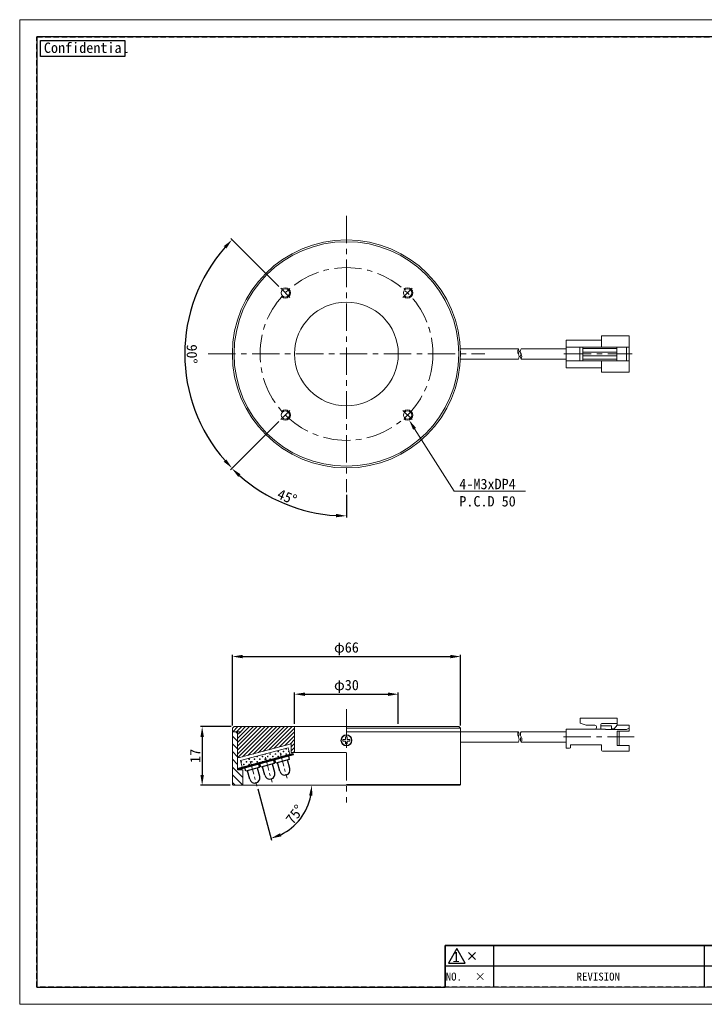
# Model space of a CAD drawing. Header units: millimetres. Extents: x -201 to 202, y 143 to 428.
# Tile 1 of 11: x -201 to -4, y 143 to 428. Entities that reach past the tile are written whole.
import ezdxf
from ezdxf import colors
from ezdxf.entities.mleader import LeaderData, LeaderLine
from ezdxf.enums import TextEntityAlignment as Align
from ezdxf.math import Vec2, Vec3

# ---------------------------------------------------------------- set-up
doc = ezdxf.new("R2010")
doc.units = ezdxf.units.MM
doc.header["$LTSCALE"] = 0.25
doc.linetypes.add('CENTER', pattern=[50.8, 31.75, -6.35, 6.35, -6.35])
doc.linetypes.add('HIDDEN', pattern=[9.525, 6.35, -3.175])
for name, color, linetype, lineweight in [('BASE', 7, 'Continuous', 20), ('CABLE', 7, 'Continuous', 20), ('CENTER', 1, 'CENTER', 9), ('COVER', 7, 'Continuous', 20), ('DIMENSION', 6, 'Continuous', 9), ('MAB4508', 7, 'Continuous', 20), ('R7M-2', 7, 'Continuous', 20)]:
    doc.layers.add(name, color=color, linetype=linetype, lineweight=lineweight)
doc.layers.add('EMPTY LINE', color=252, linetype='Continuous', lineweight=0, plot=False)
doc.layers.add('FORM', color=7, linetype='Continuous')
doc.layers.add('PCB ASSY', color=7, linetype='Continuous')
doc.styles.add('VS Standard', font='msgothic.ttc', dxfattribs={"height": 3})
doc.styles.add('VS Standard(小)', font='txt', dxfattribs={"height": 2.4})
doc.dimstyles.new('VS Standard x1', dxfattribs={"dimtxt": 3, "dimasz": 3, "dimexe": 0.5, "dimexo": 0.8, "dimgap": 0.5, "dimtad": 3, "dimrnd": 0.0001, "dimzin": 9, "dimdsep": 46, "dimtxsty": 'VS Standard', "dimcen": 0, "dimaunit": 1, "dimadec": 0, "dimazin": 2, "dimtfac": 1, "dimtmove": 0, "dimatfit": 2, "dimfxl": 1, "dimtolj": 1, "dimtzin": 0, "dimarcsym": 0})

# ---------------------------------------------------------------- blocks, each defined once
blk = doc.blocks.new('表題欄金物用_ver2.0.0')
at = {"layer": 'FORM', "color": 0}
for p, q in [((-11, 40.5), (-191, 40.5)), ((-191, 40.5), (-191, 28.5)), ((-110, 28.49), (-110, 40.5)), ((-39, 28.49), (-39, 40.49)), ((-29, 28.49), (-29, 40.49)), ((-11, 28.5), (-11, 40.5)), ((-39, 36.5), (-191, 36.5)), ((-24.54, 35.38), (-24.54, 29.78)), ((-13.42, 34.8), (-20.21, 33.59)), ((-13.42, 32.58), (-13.42, 34.8)), ((-39, 32.5), (-191, 32.5)), ((-27.34, 32.58), (-12.62, 32.58)), ((-20.21, 32.58), (-20.21, 33.59)), ((-20.21, 32.58), (-20.21, 31.57)), ((-13.42, 30.35), (-20.21, 31.57)), ((-13.42, 32.58), (-13.42, 30.35)), ((-11, 28.5), (-191, 28.5)), ((-191, 28.5), (-191, 11)), ((-176, 28.5), (-176, 11)), ((-161, 28.5), (-161, 11)), ((-146, 28.5), (-146, 11)), ((-131, 28.5), (-131, 11)), ((-96, 11), (-96, 28.5)), ((-11, 11), (-11, 28.5)), ((-272, 23), (-286, 23)), ((-286, 23), (-286, 17)), ((-211, 23), (-272, 23)), ((-272, 23), (-272, 17)), ((-211, 23), (-211, 17)), ((-199, 23), (-211, 23)), ((-199, 23), (-199, 17)), ((-191, 23), (-199, 23)), ((-131, 24.12), (-96, 24.12)), ((-279.19, 21), (-277.19, 19)), ((-279.19, 19), (-277.19, 21)), ((-96, 21), (-11, 21)), ((-131, 19.75), (-96, 19.75)), ((-286, 17), (-286, 11)), ((-272, 17), (-286, 17)), ((-272, 17), (-272, 11)), ((-211, 17), (-272, 17)), ((-211, 17), (-211, 11)), ((-199, 17), (-211, 17)), ((-199, 17), (-199, 11)), ((-191, 17), (-199, 17)), ((-96, 15.38), (-131, 15.38)), ((-11, 16), (-96, 16)), ((-191, 11), (-11, 11))]:
    blk.add_line(p, q, dxfattribs=at)
at = {"layer": 'FORM', "color": 0, "linetype": 'HIDDEN', "lineweight": 9}
for p, q in [((-156, 28.49), (-156, 40.49)), ((-75, 28.49), (-75, 40.49)), ((-11, 36.5), (-39, 36.5)), ((-116, 11), (-116, 28.5)), ((-78.5, 11), (-78.5, 28.5)), ((-131, 24.5), (-191, 24.5))]:
    blk.add_line(p, q, dxfattribs=at)
at = {"layer": 'FORM', "color": 0, "lineweight": 15}
blk.add_line((-191, 11), (-286, 11), dxfattribs=at)
at = {"layer": 'FORM', "color": 0}
blk.add_lwpolyline([(-282.58, 22.13), (-285.01, 17.93), (-280.16, 17.93)], close=True, dxfattribs=at)
for radius in [2, 1]:
    blk.add_circle((-24.54, 32.58), radius, dxfattribs=at)
at = {"layer": 'FORM', "color": 0, "attachment_point": 5}
for s, insert, char_height, width, style in [('{\\LMATERIAL}', (-173.5, 38.5), 2.4, 36.5, 'VS Standard(小)'), ('{\\LCHAMFER}   ', (-92.5, 38.5), 2.4, 35, 'VS Standard(小)'), ('{\\LUNIT}', (-34, 38.35), 2, 20, 'VS Standard'), ('{\\LMETHOD} 図法', (-20, 38.35), 2, 20, 'VS Standard'), ('{\\LTREATMENT}', (-173.5, 34.5), 2.4, 36.5, 'VS Standard(小)'), ('{\\LFINISHING}', (-92.5, 34.5), 2.4, 35, 'VS Standard(小)'), ('{\\T0.9;\\LTREATMENT CONTACT}', (-173.5, 30.5), 2, 36.5, 'VS Standard(小)'), ('{\\LDECENTRATION} ', (-92.5, 30.5), 2.4, 35, 'VS Standard(小)'), ('mm', (-34, 32.35), 2.8, 20, 'VS Standard'), ('{\\fＭＳ ゴシック|b0|i0|c128|p49;APPROVED}', (-183.5, 26.5), 2.3, 15, 'VS Standard'), ('{\\fＭＳ ゴシック|b0|i0|c128|p49;CHECKED}', (-168.5, 26.5), 2.3, 15, 'VS Standard'), ('{\\fＭＳ ゴシック|b0|i0|c128|p49;DESIGNED}', (-153.5, 26.5), 2.3, 15, 'VS Standard'), ('{\\fＭＳ ゴシック|b0|i0|c128|p49;DRAWN}', (-138.5, 26.5), 2.3, 15, 'VS Standard'), ('{\\W0.7;\\LTOLERANCE\\l }', (-123.5, 26.31), 1.7, 20, 'VS Standard(小)'), ('{\\LANGLE}', (-123.5, 21.94), 2, 14.9784, 'VS Standard(小)'), ('SCALE', (-123.5, 17.56), 2, 15, 'VS Standard(小)'), ('{\\fＭＳ ゴシック|b0|i0|c128|p49;NAME}', (-87.25, 18.5), 2.4, 15, 'VS Standard(小)'), ('NO.', (-283.44, 14), 2.3, 14, 'VS Standard'), ('\\pxi-3,l4,t4;×^I', (-276.99, 14), 2.3, 14, 'VS Standard'), ('REVISION', (-241.67, 14), 2.3, 46, 'VS Standard'), ('{\\fMS Gothic|b0|i0|c128|p49;DATE}', (-204.99, 14), 2.3, 12, 'VS Standard'), ('NAME', (-195, 14), 2.3, 8, 'VS Standard'), ('{\\fＭＳ ゴシック|b0|i0|c128|p49;DRAW NO.}', (-87.25, 13.5), 2.4, 15, 'VS Standard(小)'), ('{\\fＭＳ ゴシック|b0|i0|c128|p49;DATE}', (-123.5, 13.19), 2, 15, 'VS Standard(小)')]:
    blk.add_mtext(s, dxfattribs=dict(at, insert=insert, char_height=char_height, width=width, style=style))
at = {"layer": 'FORM', "color": 0, "insert": (-87.25, 24.75), "char_height": 2, "width": 16, "attachment_point": 5, "line_spacing_factor": 0.8, "style": 'VS Standard'}
blk.add_mtext('\\pxsm0.9;{\\LREMARK}   ', dxfattribs=at)
at = {"layer": 'FORM', "color": 0, "insert": (-282.79, 19.73), "char_height": 3, "attachment_point": 5, "style": 'VS Standard'}
blk.add_mtext('1', dxfattribs=at)
at = {"layer": 'FORM', "color": 0}
for tag, height, style, p in [('材料', 2.8, 'VS Standard', (-133, 38.5)), ('一般面取', 2.8, 'VS Standard', (-57, 38.5)), ('処理', 2.8, 'VS Standard', (-133, 34.5)), ('仕上', 2.8, 'VS Standard', (-57, 34.5)), ('処理接点', 2.8, 'VS Standard', (-133, 30.5)), ('偏芯', 2.8, 'VS Standard', (-57, 30.5)), ('一般公差', 2.4, 'VS Standard(小)', (-106, 26.31)), ('適用（機種名）', 3.6, 'VS Standard', (-44.75, 24.75)), ('角度', 2.4, 'VS Standard(小)', (-106, 21.94)), ('NAME', 3.5, 'VS Standard', (-44.75, 18.5)), ('SCALE', 2.4, 'VS Standard(小)', (-106, 17.56)), ('DATE', 2.4, 'VS Standard(小)', (-106, 13.19)), ('DRAW_NO.', 3.5, 'VS Standard', (-44.75, 13.5))]:
    blk.add_attdef(tag, text='', height=height, dxfattribs=dict(at, style=style)).set_placement(p, align=Align.MIDDLE_CENTER)
at = {"layer": 'FORM', "color": 0, "style": 'VS Standard'}
for tag, p in [('APPROVED', (-182.5, 15.06)), ('CHECKED', (-167.5, 15.18)), ('DESIGNED', (-152.5, 15.09)), ('DRAWN', (-137.5, 15.23))]:
    blk.add_attdef(tag, text='', height=4.5, dxfattribs=at).set_placement(p, align=Align.BOTTOM_CENTER)
blk = doc.blocks.new('*D264')
at = {"layer": 'Defpoints', "color": 0}
for p in [(-92, 232.51), (-122, 223.15), (-92, 223.15)]:
    blk.add_point(p, dxfattribs=at)
at = {"layer": 'DIMENSION', "color": 0, "lineweight": -2}
for p, q in [((-122, 223.95), (-122, 233.01)), ((-119, 232.51), (-95, 232.51)), ((-92, 223.95), (-92, 233.01))]:
    blk.add_line(p, q, dxfattribs=at)
at = {"layer": 'DIMENSION', "color": 0}
for points in [[(-119, 233.01), (-119, 232.01), (-122, 232.51)], [(-95, 232.01), (-95, 233.01), (-92, 232.51)]]:
    blk.add_solid(points, dxfattribs=at)
at = {"layer": 'DIMENSION', "color": 0, "insert": (-107, 234.76), "char_height": 3, "attachment_point": 5, "style": 'VS Standard'}
blk.add_mtext('\\A1;φ\\A1;30', dxfattribs=at)
blk = doc.blocks.new('*D265')
at = {"layer": 'Defpoints', "color": 0}
for p in [(-74, 243.41), (-140, 222.65), (-74, 222.65)]:
    blk.add_point(p, dxfattribs=at)
at = {"layer": 'DIMENSION', "color": 0, "lineweight": -2}
for p, q in [((-140, 223.45), (-140, 243.91)), ((-137, 243.41), (-77, 243.41)), ((-74, 223.45), (-74, 243.91))]:
    blk.add_line(p, q, dxfattribs=at)
at = {"layer": 'DIMENSION', "color": 0}
for points in [[(-137, 243.91), (-137, 242.91), (-140, 243.41)], [(-77, 242.91), (-77, 243.91), (-74, 243.41)]]:
    blk.add_solid(points, dxfattribs=at)
at = {"layer": 'DIMENSION', "color": 0, "insert": (-107, 245.66), "char_height": 3, "attachment_point": 5, "style": 'VS Standard'}
blk.add_mtext('\\A1;φ\\A1;66', dxfattribs=at)
blk = doc.blocks.new('*D266')
at = {"layer": 'Defpoints', "color": 0}
for p in [(-139.5, 223.15), (-148.73, 206.15), (-139.8, 206.15)]:
    blk.add_point(p, dxfattribs=at)
at = {"layer": 'DIMENSION', "color": 0, "lineweight": -2}
for p, q in [((-140.3, 223.15), (-149.23, 223.15)), ((-148.73, 220.15), (-148.73, 209.15)), ((-140.6, 206.15), (-149.23, 206.15))]:
    blk.add_line(p, q, dxfattribs=at)
at = {"layer": 'DIMENSION', "color": 0}
for points in [[(-148.23, 220.15), (-149.23, 220.15), (-148.73, 223.15)], [(-149.23, 209.15), (-148.23, 209.15), (-148.73, 206.15)]]:
    blk.add_solid(points, dxfattribs=at)
at = {"layer": 'DIMENSION', "color": 0, "insert": (-150.73, 214.65), "char_height": 3, "attachment_point": 5, "rotation": 90, "style": 'VS Standard'}
blk.add_mtext('\\A1;17', dxfattribs=at)
blk = doc.blocks.new('*D268')
at = {"layer": 'Defpoints', "color": 0}
for p in [(-107, 370.99), (-123.36, 314.64), (-126.01, 311.99), (-107, 290.99), (-130.44, 290.4)]:
    blk.add_point(p, dxfattribs=at)
at = {"layer": 'DIMENSION', "color": 0, "lineweight": -2}
for p, q in [((-126.57, 311.42), (-140.5, 297.5)), ((-107, 290.19), (-107, 283.62))]:
    blk.add_line(p, q, dxfattribs=at)
blk.add_arc((-107, 330.99), 46.87, 228.6678, 266.3322, dxfattribs=at)
at = {"layer": 'DIMENSION', "color": 0}
for points in [[(-137.62, 296.16), (-138.3, 295.43), (-140.15, 297.85)], [(-110.02, 283.72), (-109.99, 284.72), (-107, 284.12)]]:
    blk.add_solid(points, dxfattribs=at)
at = {"layer": 'DIMENSION', "color": 0, "insert": (-124.16, 289.59), "char_height": 3, "attachment_point": 5, "rotation": 337.5, "style": 'VS Standard'}
blk.add_mtext('\\A1;45%%d', dxfattribs=at)
blk = doc.blocks.new('*D269')
at = {"layer": 'Defpoints', "color": 0}
for p in [(-126.01, 350), (-123.36, 347.35), (-152.17, 343.1), (-123.36, 314.64), (-126.01, 311.99)]:
    blk.add_point(p, dxfattribs=at)
at = {"layer": 'DIMENSION', "color": 0, "lineweight": -2}
for p, q in [((-126.57, 350.56), (-140.42, 364.41)), ((-126.57, 311.42), (-140.42, 297.58))]:
    blk.add_line(p, q, dxfattribs=at)
blk.add_arc((-107, 330.99), 46.76, 138.6767, 221.3233, dxfattribs=at)
at = {"layer": 'DIMENSION', "color": 0}
for points in [[(-141.75, 361.53), (-142.48, 362.21), (-140.07, 364.06)], [(-142.48, 299.78), (-141.75, 300.46), (-140.07, 297.93)]]:
    blk.add_solid(points, dxfattribs=at)
at = {"layer": 'DIMENSION', "color": 0, "insert": (-151.71, 330.99), "char_height": 3, "attachment_point": 5, "rotation": 270, "style": 'VS Standard'}
blk.add_mtext('\\A1;90%%d', dxfattribs=at)
blk = doc.blocks.new('*D270')
at = {"layer": 'Defpoints', "color": 0}
for p in [(-134.83, 213.17), (-139.8, 206.15), (-132.89, 205.92), (-74.2, 206.15), (-122.72, 193.96)]:
    blk.add_point(p, dxfattribs=at)
at = {"layer": 'DIMENSION', "color": 0, "lineweight": -2}
blk.add_line((-132.68, 205.15), (-128.7, 190.29), dxfattribs=at)
blk.add_arc((-132.95, 206.15), 15.92, 295.8156, 349.1844, dxfattribs=at)
at = {"layer": 'DIMENSION', "color": 0}
for points in [[(-116.82, 203.11), (-117.81, 203.21), (-117.03, 206.15)], [(-126.19, 192.29), (-125.84, 191.35), (-128.83, 190.77)]]:
    blk.add_solid(points, dxfattribs=at)
at = {"layer": 'DIMENSION', "color": 0, "insert": (-121.95, 197.71), "char_height": 3, "attachment_point": 5, "rotation": 52.5, "style": 'VS Standard'}
blk.add_mtext('\\A1;75%%d', dxfattribs=at)

msp = doc.modelspace()

# ---------------------------------------------------------------- hatches: boundary and pattern name
at = {"layer": 'COVER'}
h = msp.add_hatch(dxfattribs=at)
h.set_pattern_fill('ANSI31', color=256, scale=0.25, style=0)
h.set_pattern_definition([(45, (-223.76235, 132.1861), (-0.561266, 0.561266), [])])
h.paths.add_polyline_path([(-140.004, 222.651), (-140.004, 221.651), (-137.504, 221.651), (-138.504, 220.851), (-138.504, 214.151), (-137.932, 214.151), (-123.004, 218.151), (-123.004, 215.651), (-123.004, 215.651), (-122.004, 215.651), (-122.004, 223.151), (-139.504, 223.151)])
at = {"layer": 'R7M-2'}
h = msp.add_hatch(dxfattribs=at)
h.set_pattern_fill('PLUSSES', color=256, scale=0.1, angle=90, style=0)
h.set_pattern_definition([(90, (-603.7504, 127.3807), (-0.762, 0.762), [0.381, -1.143]), (180, (-603.5599, 127.5712), (-0.762, -0.762), [0.381, -1.143])])
h.paths.add_polyline_path([(-137.66, 213.342), (-137.142, 211.41), (-123.359, 215.103), (-123.877, 217.035)])

# ---------------------------------------------------------------- linework, layer by layer
at = {"layer": 'BASE'}
for p, q in [((-140.004, 206.348), (-140.004, 221.658)), ((-138.504, 210.651), (-138.504, 221.651)), ((-74.004, 221.658), (-74.004, 206.348)), ((-137.004, 210.658), (-138.504, 210.658)), ((-137.004, 206.148), (-137.004, 210.658)), ((-139.804, 206.148), (-140.004, 206.348)), ((-74.204, 206.148), (-139.804, 206.148)), ((-103.314, 206.148), (-127.757, 206.148)), ((-74.004, 206.348), (-107.004, 206.348)), ((-74.004, 206.348), (-74.204, 206.148))]:
    msp.add_line(p, q, dxfattribs=at)
at = {"layer": 'BASE', "linetype": 'Continuous'}
for p, q in [((-138.504, 218.91), (-140.004, 220.41)), ((-138.504, 221.155), (-139, 221.651)), ((-138.504, 216.665), (-140.004, 218.165)), ((-138.504, 214.42), (-140.004, 215.92)), ((-138.504, 212.175), (-140.004, 213.675)), ((-137.004, 208.43), (-140.004, 211.43)), ((-137.004, 206.185), (-140.004, 209.185)), ((-139.213, 206.148), (-140.004, 206.94))]:
    msp.add_line(p, q, dxfattribs=at)
at = {"layer": 'BASE'}
msp.add_circle((-107.004, 219.158), 1.6, dxfattribs=at)
at = {"layer": 'CABLE'}
for p, q in [((-43.461, 326.994), (-43.461, 334.994)), ((-43.461, 334.994), (-33.261, 334.994)), ((-33.261, 336.244), (-25.261, 336.244)), ((-33.261, 332.994), (-33.261, 336.244)), ((-25.261, 325.744), (-25.261, 336.244)), ((-57.266, 332.494), (-74.038, 332.494)), ((-56.511, 332.494), (-43.461, 332.494)), ((-43.461, 332.994), (-25.261, 332.994)), ((-39.485, 328.994), (-39.485, 332.994)), ((-38.594, 328.994), (-38.594, 332.994)), ((-38.594, 332.53), (-28.785, 332.53)), ((-38.594, 331.532), (-28.785, 331.532)), ((-28.785, 328.994), (-28.785, 332.994)), ((-25.995, 328.994), (-25.995, 332.994)), ((-57.266, 329.494), (-74.038, 329.494)), ((-56.511, 329.494), (-43.461, 329.494)), ((-43.461, 328.994), (-25.261, 328.994)), ((-38.594, 330.455), (-28.785, 330.455)), ((-38.594, 329.457), (-28.785, 329.457)), ((-33.261, 325.744), (-33.261, 328.994)), ((-43.461, 326.994), (-33.261, 326.994)), ((-33.261, 325.744), (-25.261, 325.744)), ((-28.739, 225.53), (-39.439, 225.53)), ((-39.439, 224.134), (-39.439, 225.53)), ((-28.739, 223.53), (-28.739, 225.53)), ((-43.416, 216.901), (-43.416, 222.401)), ((-35.213, 222.401), (-43.416, 222.401)), ((-39.439, 224.134), (-37.711, 223.53)), ((-35.213, 223.53), (-37.711, 223.53)), ((-35.213, 222.401), (-32.076, 222.401)), ((-33.463, 222.401), (-33.463, 223.555)), ((-30.337, 223.349), (-33.463, 223.349)), ((-28.739, 224.059), (-32.973, 224.059)), ((-32.076, 222.252), (-32.076, 222.401)), ((-30.337, 222.477), (-30.337, 223.349)), ((-29.573, 222.477), (-30.337, 222.477)), ((-29.573, 222.477), (-28.739, 223.53)), ((-25.216, 223.53), (-28.739, 223.53)), ((-26.055, 222.252), (-25.216, 222.644)), ((-25.216, 221.842), (-25.216, 223.53)), ((-74.004, 221.651), (-57.266, 221.651)), ((-56.466, 221.651), (-43.416, 221.651)), ((-26.055, 222.252), (-32.076, 222.252)), ((-28.739, 217.65), (-28.739, 221.842)), ((-25.216, 221.842), (-28.739, 221.842)), ((-28.087, 217.65), (-28.087, 221.842)), ((-74.004, 218.651), (-57.266, 218.651)), ((-56.466, 218.651), (-43.416, 218.651)), ((-42.461, 216.901), (-43.416, 216.901)), ((-33.216, 217.901), (-42.161, 217.901)), ((-42.161, 217.201), (-42.161, 217.901)), ((-33.216, 216.33), (-33.216, 217.901)), ((-25.216, 217.65), (-28.739, 217.65)), ((-25.216, 216.03), (-25.216, 217.65)), ((-25.216, 216.03), (-32.916, 216.03))]:
    msp.add_line(p, q, dxfattribs=at)
for centre, radius, start, end in [((-56.066, 331.744), 1.415, 147.99462, 212.00538), ((-58.466, 331.744), 1.415, 327.99462, 32.00538), ((-58.466, 330.244), 1.415, 327.99462, 32.00538), ((-55.311, 331.744), 1.415, 147.99462, 212.00538), ((-55.311, 330.244), 1.415, 147.99462, 212.00538), ((-57.711, 330.244), 1.415, 327.99462, 32.00538), ((-35.213, 222.965), 0.564, 270, 90), ((-32.959, 223.555), 0.504, 88.46477, 180), ((-56.066, 220.901), 1.415, 147.99462, 212.00538), ((-58.466, 220.901), 1.415, 327.99462, 32.00538), ((-58.466, 219.401), 1.415, 327.99462, 32.00538), ((-55.266, 220.901), 1.415, 147.99462, 212.00538), ((-55.266, 219.401), 1.415, 147.99462, 212.00538), ((-57.666, 219.401), 1.415, 327.99462, 32.00538), ((-42.461, 217.201), 0.3, 270, 0), ((-32.916, 216.33), 0.3, 180, 270)]:
    msp.add_arc(centre, radius, start, end, dxfattribs=at)
at = {"layer": 'CENTER'}
for p, q in [((-107.004, 370.994), (-107.004, 290.994)), ((-147.004, 330.994), (-67.004, 330.994)), ((-44.13, 330.994), (-24.381, 330.994)), ((-107.004, 228.148), (-107.004, 201.148)), ((-44.23, 220.151), (-23.787, 220.151))]:
    msp.add_line(p, q, dxfattribs=at)
at = {"layer": 'CENTER', "linetype": 'CENTER'}
for p, q in [((-126.007, 349.997), (-123.356, 347.345)), ((-88, 349.997), (-90.652, 347.345)), ((-126.007, 311.99), (-123.356, 314.642)), ((-88, 311.99), (-90.652, 314.642))]:
    msp.add_line(p, q, dxfattribs=at)
at = {"layer": 'CENTER', "ltscale": 0.5}
for p, q in [((-130.46, 214.251), (-128.518, 207.006)), ((-126.135, 215.498), (-124.194, 208.253)), ((-134.828, 213.168), (-132.887, 205.924))]:
    msp.add_line(p, q, dxfattribs=at)
at = {"layer": 'CENTER'}
msp.add_circle((-107.004, 330.994), 25, dxfattribs=at)
at = {"layer": 'COVER'}
for p, q in [((-139.504, 223.151), (-140.004, 222.651)), ((-140.004, 221.651), (-140.004, 222.651)), ((-139.504, 223.151), (-74.504, 223.151)), ((-122.004, 223.151), (-122.004, 215.651)), ((-74.004, 222.651), (-107.004, 222.651)), ((-74.504, 223.151), (-74.004, 222.651)), ((-74.004, 222.651), (-74.004, 221.651)), ((-137.504, 221.651), (-140.004, 221.651)), ((-138.504, 220.851), (-137.504, 221.651)), ((-138.504, 214.151), (-138.504, 220.851)), ((-107.004, 221.651), (-74.004, 221.651)), ((-137.932, 214.151), (-123.004, 218.151)), ((-123.004, 215.651), (-123.004, 218.151)), ((-138.504, 214.151), (-137.932, 214.151)), ((-138.504, 214.151), (-137.932, 214.151)), ((-123.004, 215.651), (-107.004, 215.651))]:
    msp.add_line(p, q, dxfattribs=at)
for centre, radius in [((-107.004, 330.994), 33), ((-107.004, 330.994), 32.5), ((-124.682, 348.671), 1.2), ((-89.326, 348.671), 1.2), ((-107.004, 330.994), 15), ((-124.682, 313.316), 1.2), ((-89.326, 313.316), 1.2)]:
    msp.add_circle(centre, radius, dxfattribs=at)
for centre, start, end in [((-124.682, 348.671), 225.00001, 135.00001), ((-89.326, 348.671), 225, 135), ((-124.682, 313.316), 225, 135), ((-89.326, 313.316), 225, 135)]:
    msp.add_arc(centre, 1.5, start, end, dxfattribs=at)
at = {"layer": 'EMPTY LINE'}
for p, q in [((-201.5, 427.75), (-201.5, 142.75)), ((201.5, 427.75), (-201.5, 427.75)), ((-201.5, 142.75), (201.5, 142.75))]:
    msp.add_line(p, q, dxfattribs=at)
at = {"layer": 'FORM', "linetype": 'HIDDEN'}
msp.add_lwpolyline([(-196.5, 422.75), (196.5, 422.75), (196.5, 147.75), (-196.5, 147.75)], close=True, dxfattribs=at)
at = {"layer": 'FORM'}
msp.add_lwpolyline([(-196.5, 422.75), (-196.5, 147.75), (-78.5, 147.75), (-78.5, 159.75), (16.5, 159.75), (16.5, 177.25), (196.5, 177.25), (196.5, 422.75), (-196.5, 422.75)], close=True, dxfattribs=at)
at = {"layer": 'FORM', "lineweight": 30}
msp.add_lwpolyline([(-195.5, 421.75), (-171.109, 421.75), (-171.109, 417.088), (-195.5, 417.088)], close=True, dxfattribs=at)
at = {"layer": 'MAB4508'}
msp.add_lwpolyline([(-106.004, 219.408), (-106.004, 218.908), (-106.754, 218.908), (-106.754, 218.158), (-107.254, 218.158), (-107.254, 218.908), (-108.004, 218.908), (-108.004, 219.408), (-107.254, 219.408), (-107.254, 220.158), (-106.754, 220.158), (-106.754, 219.408)], close=True, dxfattribs=at)
msp.add_circle((-107.004, 219.158), 1.5, dxfattribs=at)
at = {"layer": 'PCB ASSY'}
for p, q in [((-138.504, 211.045), (-122.504, 215.332)), ((-122.4, 214.946), (-138.4, 210.658)), ((-123.791, 214.573), (-123.532, 213.607)), ((-122.504, 215.332), (-122.4, 214.946)), ((-138.504, 211.045), (-138.4, 210.658)), ((-136.137, 210.23), (-136.396, 211.195)), ((-132.225, 211.278), (-136.137, 210.23)), ((-132.065, 208.65), (-132.732, 211.142)), ((-132.484, 212.244), (-132.225, 211.278)), ((-131.791, 211.394), (-132.049, 212.36)), ((-127.879, 212.442), (-131.791, 211.394)), ((-130.616, 209.038), (-131.283, 211.53)), ((-127.718, 209.814), (-128.386, 212.307)), ((-128.137, 213.408), (-127.879, 212.442)), ((-127.444, 212.559), (-127.703, 213.525)), ((-123.532, 213.607), (-127.444, 212.559)), ((-126.269, 210.203), (-126.937, 212.695)), ((-123.371, 210.979), (-124.039, 213.471)), ((-134.962, 207.873), (-135.63, 210.365))]:
    msp.add_line(p, q, dxfattribs=at)
for centre in [(-124.82, 210.591), (-133.514, 208.262), (-129.167, 209.426)]:
    msp.add_arc(centre, 1.5, 195, 15, dxfattribs=at)
at = {"layer": 'R7M-2'}
for p, q in [((-137.66, 213.342), (-123.877, 217.035)), ((-123.877, 217.035), (-123.359, 215.103)), ((-137.66, 213.342), (-137.142, 211.41))]:
    msp.add_line(p, q, dxfattribs=at)

# ---------------------------------------------------------------- block references
at = {"layer": 'FORM'}
ref = msp.add_blockref('表題欄金物用_ver2.0.0', (207.5, 136.75), dxfattribs=at)
ref.add_attrib('材料', '-', dxfattribs={"layer": 'EMPTY LINE', "color": 0, "height": 2.8, "style": 'VS Standard'}).set_placement((74.5, 175.25), align=Align.MIDDLE_CENTER)
ref.add_attrib('処理', '-', dxfattribs={"color": 0, "height": 2.8, "style": 'VS Standard'}).set_placement((74.5, 171.25), align=Align.MIDDLE_CENTER)
ref.add_attrib('処理接点', '-', dxfattribs={"color": 0, "height": 2.8, "style": 'VS Standard'}).set_placement((74.5, 167.25), align=Align.MIDDLE_CENTER)
ref.add_attrib('一般面取', '-', dxfattribs={"color": 0, "height": 2.8, "style": 'VS Standard'}).set_placement((150.5, 175.247), align=Align.MIDDLE_CENTER)
ref.add_attrib('仕上', '-', dxfattribs={"color": 0, "height": 2.8, "style": 'VS Standard'}).set_placement((150.5, 171.247), align=Align.MIDDLE_CENTER)
ref.add_attrib('偏芯', '-', dxfattribs={"color": 0, "height": 2.8, "style": 'VS Standard'}).set_placement((150.5, 167.247), align=Align.MIDDLE_CENTER)
ref.add_attrib('一般公差', '-', dxfattribs={"color": 0, "height": 2.4, "style": 'VS Standard(小)'}).set_placement((101.5, 163.062), align=Align.MIDDLE_CENTER)
ref.add_attrib('角度', '-', dxfattribs={"color": 0, "height": 2.4, "style": 'VS Standard(小)'}).set_placement((101.5, 158.688), align=Align.MIDDLE_CENTER)
ref.add_attrib('SCALE', '1 / 1', dxfattribs={"color": 0, "height": 2.4, "style": 'VS Standard(小)'}).set_placement((101.5, 154.312), align=Align.MIDDLE_CENTER)
ref.add_attrib('DATE', '2023/08/08', dxfattribs={"color": 0, "height": 2.4, "style": 'VS Standard(小)'}).set_placement((101.5, 149.938), align=Align.MIDDLE_CENTER)
ref.add_attrib('適用（機種名）', 'VDR-6630', dxfattribs={"color": 0, "height": 3.6, "style": 'VS Standard'}).set_placement((162.75, 161.5), align=Align.MIDDLE_CENTER)
ref.add_attrib('NAME', 'DRAWING ', dxfattribs={"color": 0, "height": 3.5, "style": 'VS Standard'}).set_placement((162.75, 155.25), align=Align.MIDDLE_CENTER)
ref.add_attrib('DRAW_NO.', 'L1102A-A00100', dxfattribs={"color": 0, "height": 3.5, "style": 'VS Standard'}).set_placement((162.75, 150.25), align=Align.MIDDLE_CENTER)
ref.add_attrib('DESIGNED', 'S.K.', dxfattribs={"color": 0, "height": 4.5, "style": 'VS Standard'}).set_placement((55, 151.841), align=Align.BOTTOM_CENTER)
ref.add_attrib('DRAWN', 'S.K.', dxfattribs={"color": 0, "height": 4.5, "style": 'VS Standard'}).set_placement((70, 151.985), align=Align.BOTTOM_CENTER)
ref.add_attrib('CHECKED', 'P.E.', dxfattribs={"color": 0, "height": 4.5, "style": 'VS Standard'}).set_placement((40, 151.927), align=Align.BOTTOM_CENTER)
ref.add_attrib('APPROVED', 'P.E.', dxfattribs={"color": 0, "height": 4.5, "style": 'VS Standard'}).set_placement((25, 151.812), align=Align.BOTTOM_CENTER)

# ---------------------------------------------------------------- texts
at = {"layer": 'FORM', "lineweight": 30, "insert": (-194.506, 421.139), "char_height": 3, "attachment_point": 1, "style": 'VS Standard'}
msp.add_mtext_dynamic_manual_height_columns('Confidential', width=3, gutter_width=15, heights=[0], dxfattribs=at)

# ---------------------------------------------------------------- dimensions: what is measured, and where the dimension line sits
at = {"layer": 'DIMENSION'}
for base, line1, line2, picture, middle in [((-130.44, 290.401), ((-107.004, 370.994), (-107.004, 290.994)), ((-126.007, 311.99), (-123.356, 314.642)), '*D268', (-124.155, 289.587)), ((-152.169, 343.096), ((-126.007, 311.99), (-123.356, 314.642)), ((-126.007, 349.997), (-123.356, 347.345)), '*D269', (-151.709, 330.994)), ((-122.717, 193.956), ((-134.828, 213.168), (-132.887, 205.924)), ((-74.204, 206.148), (-139.804, 206.148)), '*D270', (-121.949, 197.709))]:
    dim = msp.add_angular_dim_2l(base=base, line1=line1, line2=line2, dimstyle='VS Standard x1', dxfattribs=at)
    dim.commit()
    dim.dimension.update_dxf_attribs({"geometry": picture, "text_midpoint": middle})
for base, p1, p2, picture, middle in [((-74.004, 243.413), (-140.004, 222.651), (-74.004, 222.651), '*D265', (-107.004, 245.657)), ((-92.004, 232.511), (-122.004, 223.151), (-92.004, 223.151), '*D264', (-107.004, 234.755))]:
    dim = msp.add_linear_dim(base=base, p1=p1, p2=p2, text='φ\\A1;<>', dimstyle='VS Standard x1', dxfattribs=at)
    dim.commit()
    dim.dimension.update_dxf_attribs({"geometry": picture, "text_midpoint": middle})
dim = msp.add_linear_dim(base=(-148.732, 206.148), p1=(-139.504, 223.151), p2=(-139.804, 206.148), angle=90, dimstyle='VS Standard x1', dxfattribs=at)
dim.commit()
dim.dimension.update_dxf_attribs({"geometry": '*D266', "text_midpoint": (-150.732, 214.65)})

# ---------------------------------------------------------------- leaders
ml = msp.add_multileader_mtext('Standard', dxfattribs=at)
ml.set_content('4-M3xDP4\\PP.C.D 50', color=256, style='VS Standard')
ml.set_leader_properties(color=256, linetype='ByLayer', lineweight=-1)
ml.build(insert=Vec2(0, 0))
ml.multileader.update_dxf_attribs({"has_dogleg": 0, "text_left_attachment_type": 6, "text_right_attachment_type": 6, "dogleg_length": 0.36, "arrow_head_size": 3})
ctx = ml.context
ctx.base_point, ctx.char_height, ctx.arrow_head_size, ctx.landing_gap_size, ctx.plane_origin = Vec3(-75.868, 291.254), 3, 3, 1.5, Vec3(31.689, 318.829)
ctx.left_attachment, ctx.right_attachment = 6, 6
notes = []
notes.append((ctx, [(0, (1, 1, 0), (-76.228, 291.254), (1, 0), 0.36, [(0, [(-88.902, 311.877)], 0, [])])]))
ctx.mtext.insert, ctx.mtext.width, ctx.mtext.flow_direction = Vec3(-74.368, 294.854), 22.31567, 5
for ctx, leaders in notes:
    for number, flags, end, landing, length, lines in leaders:
        leader = LeaderData()
        leader.index, (leader.has_last_leader_line, leader.has_dogleg_vector, leader.attachment_direction) = number, flags
        leader.last_leader_point, leader.dogleg_vector, leader.dogleg_length = Vec3(end), Vec3(landing), length
        for number, points, colour, breaks in lines:
            line = LeaderLine()
            line.index, line.vertices, line.color, line.breaks = number, Vec3.list(points), colors.encode_raw_color(colour), breaks
            leader.lines.append(line)
        ctx.leaders.append(leader)

doc.saveas('drawing.dxf')
